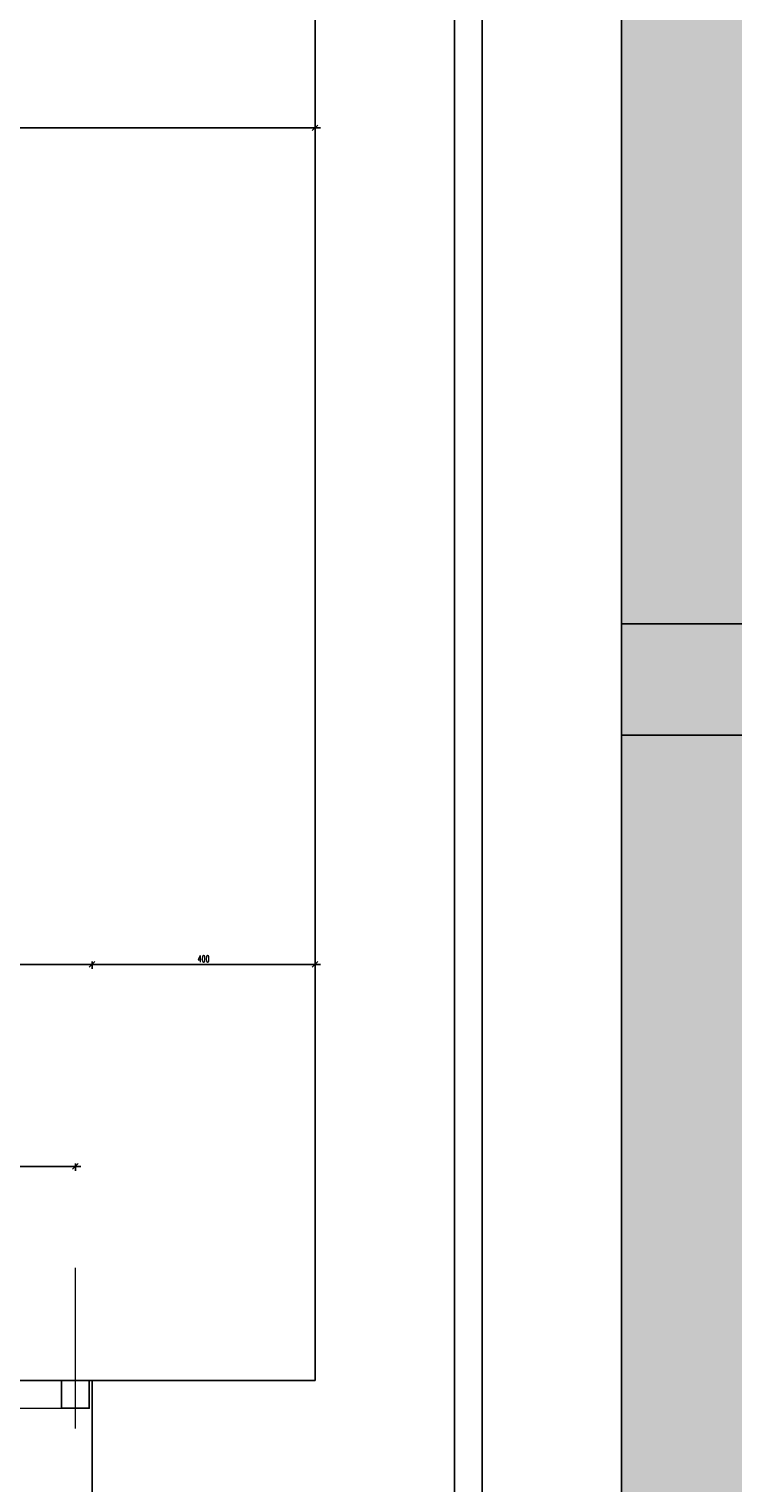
# Model space of a CAD drawing. Header units: centimetres. Extents: x -228435 to 46820, y -89367 to 152985.
# Tile 216 of 252: x 19147 to 20410, y 44016 to 46625. Entities that reach past the tile are written whole.
import ezdxf

# ---------------------------------------------------------------- set-up
doc = ezdxf.new("R2010")
doc.units = ezdxf.units.CM
doc.header["$LTSCALE"] = 50
doc.header["$PDMODE"] = 35
doc.header["$PDSIZE"] = 0.1
doc.linetypes.add('Kondygnacja  -0_5$0$HIDDEN', pattern=[9.525, 6.35, -3.175])
doc.linetypes.add('Osie rzutów$0$DASHDOT2', pattern=[12.7, 6.35, -3.175, 0, -3.175])
doc.layers.get('0').update_dxf_attribs({"color": 8})
doc.layers.get('DEFPOINTS').update_dxf_attribs({"color": 8})
doc.layers.add('ARCH_WIDOK', color=8, linetype='Continuous', lineweight=13)
doc.layers.add('Kondygnacja  -0_5$0$ARCH_INFO_WYMIARY', color=8, linetype='Continuous', lineweight=9)
for name, color, linetype in [('Kondygnacja  -0_5$0$ARCH_GRUNT', 8, 'Continuous'), ('Kondygnacja  -0_5$0$ARCH_MUROWANE_IST', 8, 'Continuous'), ('Kondygnacja  -0_5$0$ARCH_NIEWIDOK_IST', 8, 'Kondygnacja  -0_5$0$HIDDEN'), ('Kondygnacja  -0_5$0$ARCH_WIDOK_IST', 8, 'Continuous'), ('Kondygnacja  -0_5$0$ARCH_ŻELBET_IST', 8, 'Continuous')]:
    doc.layers.add(name, color=color, linetype=linetype)
doc.styles.add('Kondygnacja  -0_5$0$Romans', font='Romans.shx', dxfattribs={"width": 0.7})
doc.dimstyles.new('Kondygnacja  -0_5$0$Wymiary 1-100', dxfattribs={"dimtxt": 12, "dimasz": 10, "dimexe": 5, "dimexo": 0, "dimgap": 4, "dimtad": 1, "dimrnd": 0.5, "dimzin": 12, "dimdsep": 46, "dimtxsty": 'Kondygnacja  -0_5$0$Romans', "dimblk": 'Kondygnacja  -0_5$0$_Oblique', "dimcen": 10, "dimdle": 10, "dimclrt": 55, "dimazin": 0, "dimtfac": 1, "dimtmove": 1, "dimatfit": 3, "dimfxl": 0, "dimtolj": 1, "dimtzin": 0, "dimarcsym": 0})

# ---------------------------------------------------------------- blocks, each defined once
blk = doc.blocks.new('Kondygnacja  -0_5$0$_Oblique')
at = {"color": 0, "linetype": 'ByBlock', "lineweight": -2}
blk.add_line((-0.5, -0.5), (0.5, 0.5), dxfattribs=at)
blk = doc.blocks.new('*D160')
at = {"layer": 'DEFPOINTS', "color": 0}
for p in [(13585, 46700), (19660, 46700), (13585, 46447.7)]:
    blk.add_point(p, dxfattribs=at)
at = {"layer": 'Kondygnacja  -0_5$0$ARCH_INFO_WYMIARY', "color": 0, "lineweight": -2}
for p, q in [((19670, 46447.7), (13575, 46447.7)), ((13585, 46455.7), (13585, 46442.7)), ((19660, 46455.7), (19660, 46442.7))]:
    blk.add_line(p, q, dxfattribs=at)
at = {"layer": 'Kondygnacja  -0_5$0$ARCH_INFO_WYMIARY', "color": 0, "lineweight": -2, "xscale": 10, "yscale": 10, "zscale": 10, "rotation": 180}
blk.add_blockref('Kondygnacja  -0_5$0$_Oblique', (13585, 46447.7), dxfattribs=at)
at = {"layer": 'Kondygnacja  -0_5$0$ARCH_INFO_WYMIARY', "color": 0, "lineweight": -2, "xscale": 10, "yscale": 10, "zscale": 10}
blk.add_blockref('Kondygnacja  -0_5$0$_Oblique', (19660, 46447.7), dxfattribs=at)
at = {"layer": 'Kondygnacja  -0_5$0$ARCH_INFO_WYMIARY', "color": 55, "insert": (16622.5, 46457.7), "char_height": 12, "attachment_point": 5, "style": 'Kondygnacja  -0_5$0$Romans'}
blk.add_mtext('\\A1;6075', dxfattribs=at)
blk = doc.blocks.new('*D228')
at = {"layer": 'DEFPOINTS', "color": 0}
for p in [(19260, 44946.4), (19260, 44200), (19660, 44200)]:
    blk.add_point(p, dxfattribs=at)
at = {"layer": 'Kondygnacja  -0_5$0$ARCH_INFO_WYMIARY', "color": 0, "lineweight": -2}
for p, q in [((19670, 44946.4), (19250, 44946.4)), ((19260, 44938.4), (19260, 44951.4)), ((19660, 44938.4), (19660, 44951.4))]:
    blk.add_line(p, q, dxfattribs=at)
at = {"layer": 'Kondygnacja  -0_5$0$ARCH_INFO_WYMIARY', "color": 0, "lineweight": -2, "xscale": 10, "yscale": 10, "zscale": 10, "rotation": 180}
blk.add_blockref('Kondygnacja  -0_5$0$_Oblique', (19260, 44946.4), dxfattribs=at)
at = {"layer": 'Kondygnacja  -0_5$0$ARCH_INFO_WYMIARY', "color": 0, "lineweight": -2, "xscale": 10, "yscale": 10, "zscale": 10}
blk.add_blockref('Kondygnacja  -0_5$0$_Oblique', (19660, 44946.4), dxfattribs=at)
at = {"layer": 'Kondygnacja  -0_5$0$ARCH_INFO_WYMIARY', "color": 55, "insert": (19460, 44956.4), "char_height": 12, "attachment_point": 5, "style": 'Kondygnacja  -0_5$0$Romans'}
blk.add_mtext('\\A1;400', dxfattribs=at)
blk = doc.blocks.new('*D231')
at = {"layer": 'DEFPOINTS', "color": 0}
for p in [(17490, 44584), (17490, 44401.7), (19230, 44401.7)]:
    blk.add_point(p, dxfattribs=at)
at = {"layer": 'Kondygnacja  -0_5$0$ARCH_INFO_WYMIARY', "color": 0, "lineweight": -2}
for p, q in [((19240, 44584), (17480, 44584)), ((17490, 44576), (17490, 44589)), ((19230, 44576), (19230, 44589))]:
    blk.add_line(p, q, dxfattribs=at)
at = {"layer": 'Kondygnacja  -0_5$0$ARCH_INFO_WYMIARY', "color": 0, "lineweight": -2, "xscale": 10, "yscale": 10, "zscale": 10, "rotation": 180}
blk.add_blockref('Kondygnacja  -0_5$0$_Oblique', (17490, 44584), dxfattribs=at)
at = {"layer": 'Kondygnacja  -0_5$0$ARCH_INFO_WYMIARY', "color": 0, "lineweight": -2, "xscale": 10, "yscale": 10, "zscale": 10}
blk.add_blockref('Kondygnacja  -0_5$0$_Oblique', (19230, 44584), dxfattribs=at)
at = {"layer": 'Kondygnacja  -0_5$0$ARCH_INFO_WYMIARY', "color": 55, "insert": (18360, 44594), "char_height": 12, "attachment_point": 5, "style": 'Kondygnacja  -0_5$0$Romans'}
blk.add_mtext('\\A1;1740', dxfattribs=at)
blk = doc.blocks.new('*D225')
at = {"layer": 'DEFPOINTS', "color": 0}
for p in [(13980, 44946.4), (13980, 44200), (19260, 44200)]:
    blk.add_point(p, dxfattribs=at)
at = {"layer": 'Kondygnacja  -0_5$0$ARCH_INFO_WYMIARY', "color": 0, "lineweight": -2}
for p, q in [((19270, 44946.4), (13970, 44946.4)), ((13980, 44938.4), (13980, 44951.4)), ((16620, 44946.4), (16616, 44749)), ((19260, 44938.4), (19260, 44951.4)), ((16616, 44749), (16653.6, 44749))]:
    blk.add_line(p, q, dxfattribs=at)
at = {"layer": 'Kondygnacja  -0_5$0$ARCH_INFO_WYMIARY', "color": 0, "lineweight": -2, "xscale": 10, "yscale": 10, "zscale": 10, "rotation": 180}
blk.add_blockref('Kondygnacja  -0_5$0$_Oblique', (13980, 44946.4), dxfattribs=at)
at = {"layer": 'Kondygnacja  -0_5$0$ARCH_INFO_WYMIARY', "color": 0, "lineweight": -2, "xscale": 10, "yscale": 10, "zscale": 10}
blk.add_blockref('Kondygnacja  -0_5$0$_Oblique', (19260, 44946.4), dxfattribs=at)
at = {"layer": 'Kondygnacja  -0_5$0$ARCH_INFO_WYMIARY', "color": 55, "insert": (16634.8, 44769), "char_height": 12, "attachment_point": 5, "style": 'Kondygnacja  -0_5$0$Romans'}
blk.add_mtext('\\A1;5280\\P311', dxfattribs=at)

msp = doc.modelspace()

# ---------------------------------------------------------------- hatches: boundary and pattern name
at = {"layer": 'Kondygnacja  -0_5$0$ARCH_GRUNT', "linetype": 'Continuous', "lineweight": 5}
h = msp.add_hatch(dxfattribs=at)
h.set_pattern_fill('EARTH', color=256, scale=150.000081, angle=45, style=0)
h.set_pattern_definition([(45, (-121140, -45000), (-1e-09, 1347.039), [952.5005, -952.5005]), (45, (-121392.6, -44747.4), (-1e-09, 1347.039), [952.5005, -952.5005]), (45, (-121645.1, -44494.9), (-1e-09, 1347.039), [952.5005, -952.5005]), (135, (-121645.1, -44326.5), (-1347.039, -1e-09), [952.5005, -952.5005]), (135, (-121392.6, -44073.9), (-1347.039, -1e-09), [952.5005, -952.5005]), (135, (-121140, -43821.3), (-1347.039, -1e-09), [952.5005, -952.5005])])
h.paths.add_polyline_path([(-109800.334, 65464.54), (-97514.874, 77750), (-71890, 77750), (-71890, 102550), (-45638.959, 102550), (-33938.959, 90850), (-21790, 90850), (-21790, 82420), (-19190, 82420), (-19190, 79646.447), (-20488.223, 78348.223), (-20936.447, 77900), (-10065.736, 77900), (13934.264, 53900), (20210, 53900), (20210, 43250), (19310, 43250), (19310, 42946.447), (17513.553, 41150), (14360, 41150), (14360, 40060), (28010, 40070.689), (28010, 44557.06), (28010, 49088.932), (24210, 51112.647), (24210, 57900), (15591.118, 57900), (-8408.882, 81900), (-15190, 81900), (-15190, 86020), (-17790, 86020), (-17790, 94850), (-32282.105, 94850), (-43982.105, 106550), (-75890, 106550), (-75890, 81750), (-99171.728, 81750), (-112628.761, 68292.967)])

# ---------------------------------------------------------------- linework, layer by layer
msp.add_lwpolyline([(19255, 44200), (19205, 44200), (19205, 44150), (19255, 44150)], close=True)
at = {"layer": 'ARCH_WIDOK', "linetype": 'Osie rzutów$0$DASHDOT2', "ltscale": 2}
msp.add_line((19230, 44113.512), (19230, 44401.693), dxfattribs=at)
at = {"layer": 'ARCH_WIDOK'}
msp.add_line((19260, 44200), (13660, 44200), dxfattribs=at)
msp.add_lwpolyline([(19255, 44200), (13985, 44200), (13985, 44150), (19255, 44150)], close=True, dxfattribs=at)
at = {"layer": 'Kondygnacja  -0_5$0$ARCH_MUROWANE_IST', "ltscale": 4}
for p, q in [((20210, 53900), (20210, 43250)), ((19960, 53650), (19960, 43500))]:
    msp.add_line(p, q, dxfattribs=at)
at = {"layer": 'Kondygnacja  -0_5$0$ARCH_NIEWIDOK_IST'}
for p, q in [((20210, 47390), (20210, 43250)), ((19260, 44200), (13660, 44200))]:
    msp.add_line(p, q, dxfattribs=at)
at = {"layer": 'Kondygnacja  -0_5$0$ARCH_WIDOK_IST'}
for p, q in [((20210, 45557.574), (21210, 45557.574)), ((20210, 45357.574), (21210, 45357.574))]:
    msp.add_line(p, q, dxfattribs=at)
at = {"layer": 'Kondygnacja  -0_5$0$ARCH_ŻELBET_IST', "ltscale": 4}
for p, q in [((19910, 53600), (19910, 43550)), ((19660, 46800), (19660, 44200)), ((19660, 44200), (19260, 44200)), ((19260, 44200), (19260, 43800))]:
    msp.add_line(p, q, dxfattribs=at)

# ---------------------------------------------------------------- dimensions: what is measured, and where the dimension line sits
at = {"layer": 'Kondygnacja  -0_5$0$ARCH_INFO_WYMIARY'}
dim = msp.add_linear_dim(base=(13585, 46447.656), p1=(19660, 46700), p2=(13585, 46700), dimstyle='Kondygnacja  -0_5$0$Wymiary 1-100', dxfattribs=at)
dim.commit()
dim.dimension.update_dxf_attribs({"geometry": '*D160', "text_midpoint": (16622.5, 46457.656)})
for base, p1, p2, picture, middle in [((19260, 44946.412), (19660, 44200), (19260, 44200), '*D228', (19460, 44956.412)), ((17490, 44584.044), (19230, 44401.693), (17490, 44401.693), '*D231', (18360, 44594.044))]:
    dim = msp.add_linear_dim(base=base, p1=p1, p2=p2, angle=180, dimstyle='Kondygnacja  -0_5$0$Wymiary 1-100', dxfattribs=at)
    dim.commit()
    dim.dimension.update_dxf_attribs({"geometry": picture, "text_midpoint": middle})
dim = msp.add_linear_dim(base=(13980, 44946.412), p1=(19260, 44200), p2=(13980, 44200), angle=180, text='<>\\P311', dimstyle='Kondygnacja  -0_5$0$Wymiary 1-100', dxfattribs=at)
dim.commit()
dim.dimension.update_dxf_attribs({"geometry": '*D225', "text_midpoint": (16620, 44749.05), "dimtype": 160})

doc.saveas('drawing.dxf')
